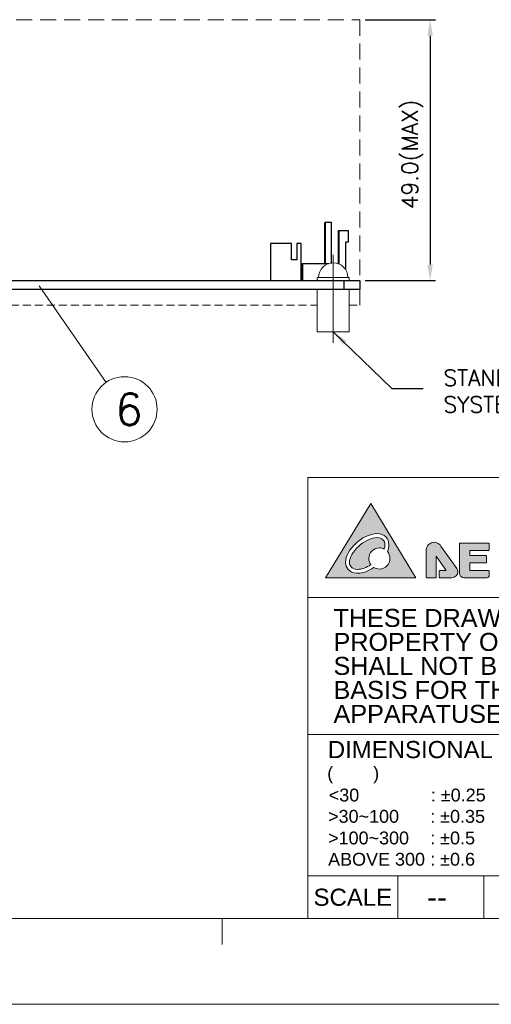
# Model space of a CAD drawing. Header units: millimetres. Extents: x 0 to 2584, y 0 to 2729.
# Tile 4 of 33: x 529 to 618, y 0 to 185. Entities that reach past the tile are written whole.
import ezdxf
from ezdxf.enums import TextEntityAlignment as Align

# ---------------------------------------------------------------- set-up
doc = ezdxf.new("R2010")
doc.units = ezdxf.units.MM
doc.header["$LTSCALE"] = 6
doc.linetypes.add('CENTER', pattern=[0.6, 0.375, -0.075, 0.075, -0.075])
doc.linetypes.add('HIDDEN', pattern=[0.375, 0.25, -0.125])
doc.layers.get('0').update_dxf_attribs({"linetype": 'CONTINUOUS'})
doc.layers.get('Defpoints').update_dxf_attribs({"linetype": 'CONTINUOUS'})
for name, color, linetype in [('02___PRT_ALL_AXES', 7, 'CONTINUOUS'), ('3', 3, 'CONTINUOUS'), ('C', 4, 'CENTER'), ('DIM', 2, 'CONTINUOUS'), ('H', 6, 'HIDDEN'), ('PAPER', 7, 'CONTINUOUS')]:
    doc.layers.add(name, color=color, linetype=linetype)
doc.styles.add('ARIAL', font='arial.ttf')
doc.styles.add('SIMPLEX', font='SIMPLEX.shx')
doc.styles.get("Standard").update_dxf_attribs({"font": 'ROMANS.SHX'})
doc.dimstyles.new('STANDARD$0', dxfattribs={"dimtxt": 3, "dimasz": 3, "dimexe": 1, "dimexo": 1, "dimgap": 1, "dimtad": 1, "dimdec": 1, "dimzin": 0, "dimdsep": 46, "dimtxsty": 'STANDARD', "dimcen": -0.5, "dimclrd": 2, "dimclre": 2, "dimclrt": 2, "dimadec": 0, "dimazin": 0, "dimtfac": 1, "dimtdec": 1, "dimtmove": 0, "dimatfit": 3, "dimfxl": 1, "dimtolj": 1, "dimtzin": 0, "dimarcsym": 0})
doc.dimstyles.new('STANDARD$7', dxfattribs={"dimtxt": 3, "dimasz": 3, "dimexe": 1, "dimexo": 1, "dimgap": 1, "dimtad": 1, "dimdec": 1, "dimzin": 0, "dimdsep": 46, "dimtxsty": 'STANDARD', "dimcen": -0.5, "dimclrd": 2, "dimclre": 2, "dimclrt": 2, "dimadec": 0, "dimazin": 0, "dimtfac": 1, "dimtdec": 1, "dimtmove": 0, "dimatfit": 3, "dimfxl": 1, "dimtolj": 1, "dimtzin": 0, "dimarcsym": 0})

# ---------------------------------------------------------------- blocks, each defined once
blk = doc.blocks.new('f')
at = {"lineweight": 0}
h = blk.add_hatch(color=256, dxfattribs=at)
h.paths.add_polyline_path([(575.76, -505.94), (567.27, -519.89), (584.2, -519.89)])
edge = h.paths.add_edge_path(flags=16)
edge.add_spline(control_points=[(577.38, -518.27), (576.98, -518.27), (576.62, -518.15), (576.31, -517.95), (576.3, -517.96), (576.29, -517.97), (576.29, -517.97), (575.33, -518.64), (574.28, -519.06), (573.31, -519.07), (573.26, -519.07), (573.21, -519.07), (573.16, -519.06), (572.44, -519.03), (571.89, -518.74), (571.54, -518.35), (571.19, -517.96), (571.03, -517.5), (571.02, -517.1), (571.02, -517.07), (571.01, -517.03), (571.01, -517), (571.03, -515.81), (571.84, -514.52), (572.96, -513.47), (574.08, -512.43), (575.52, -511.64), (576.93, -511.62), (576.94, -511.62), (576.95, -511.62), (576.96, -511.62), (577.61, -511.62), (578.17, -511.84), (578.56, -512.23), (578.94, -512.61), (579.14, -513.15), (579.14, -513.73), (579.14, -514.13), (579.05, -514.55), (578.87, -514.97), (579.17, -515.32), (579.36, -515.78), (579.36, -516.28), (579.36, -517.38), (578.47, -518.27), (577.38, -518.27)], knot_values=[0, 0, 0, 0, 1, 1, 1, 2, 2, 2, 3, 3, 3, 4, 4, 4, 5, 5, 5, 6, 6, 6, 7, 7, 7, 8, 8, 8, 9, 9, 9, 10, 10, 10, 11, 11, 11, 12, 12, 12, 13, 13, 13, 14, 14, 14, 15, 15, 15, 15], degree=3, periodic=0)
h = blk.add_hatch(color=256, dxfattribs=at)
h.dxf.hatch_style = 1
edge = h.paths.add_edge_path()
edge.add_spline(control_points=[(578.04, -512.75), (577.8, -512.52), (577.46, -512.36), (576.96, -512.36), (576.96, -512.36), (576.94, -512.36), (576.94, -512.36), (575.81, -512.36), (574.48, -513.05), (573.46, -514.01), (572.43, -514.96), (571.74, -516.17), (571.75, -517), (571.75, -517.02), (571.75, -517.04), (571.75, -517.07), (571.76, -517.3), (571.87, -517.61), (572.09, -517.86), (572.31, -518.1), (572.65, -518.3), (573.19, -518.33), (573.23, -518.33), (573.27, -518.33), (573.31, -518.33), (574.03, -518.33), (574.92, -518), (575.76, -517.43), (575.53, -517.11), (575.39, -516.71), (575.39, -516.28), (575.39, -515.19), (576.28, -514.3), (577.38, -514.3), (577.69, -514.3), (577.99, -514.37), (578.26, -514.51), (578.36, -514.23), (578.4, -513.97), (578.4, -513.73), (578.4, -513.31), (578.27, -512.98), (578.04, -512.75)], knot_values=[0, 0, 0, 0, 1, 1, 1, 2, 2, 2, 3, 3, 3, 4, 4, 4, 5, 5, 5, 6, 6, 6, 7, 7, 7, 8, 8, 8, 9, 9, 9, 10, 10, 10, 11, 11, 11, 12, 12, 12, 13, 13, 13, 14, 14, 14, 14], degree=3, periodic=0)
h = blk.add_hatch(color=256, dxfattribs=at)
h.dxf.hatch_style = 1
edge = h.paths.add_edge_path()
edge.add_spline(control_points=[(588.04, -519.81), (588.04, -519.81), (588.04, -515.87), (588.04, -515.87)], knot_values=[14, 14, 14, 14, 15, 15, 15, 15], degree=3, periodic=0)
edge.add_spline(control_points=[(588.04, -515.87), (588.04, -515.87), (589.89, -518.54), (589.89, -518.54)], knot_values=[15, 15, 15, 15, 16, 16, 16, 16], degree=3, periodic=0)
edge.add_spline(control_points=[(589.89, -518.54), (589.89, -518.54), (588.69, -518.54), (588.69, -518.54)], knot_values=[16, 16, 16, 16, 17, 17, 17, 17], degree=3, periodic=0)
edge.add_spline(control_points=[(588.69, -518.54), (588.67, -518.54), (588.65, -518.55), (588.63, -518.56)], knot_values=[17, 17, 17, 17, 18, 18, 18, 18], degree=3, periodic=0)
edge.add_spline(control_points=[(588.63, -518.56), (588.62, -518.57), (588.61, -518.59), (588.61, -518.62)], knot_values=[18, 18, 18, 18, 19, 19, 19, 19], degree=3, periodic=0)
edge.add_spline(control_points=[(588.61, -518.62), (588.61, -518.62), (588.61, -519.81), (588.61, -519.81)], knot_values=[19, 19, 19, 19, 20, 20, 20, 20], degree=3, periodic=0)
edge.add_spline(control_points=[(588.61, -519.81), (588.61, -519.83), (588.62, -519.85), (588.63, -519.86)], knot_values=[20, 20, 20, 20, 21, 21, 21, 21], degree=3, periodic=0)
edge.add_spline(control_points=[(588.63, -519.86), (588.65, -519.88), (588.67, -519.89), (588.69, -519.89)], knot_values=[21, 21, 21, 21, 22, 22, 22, 22], degree=3, periodic=0)
edge.add_spline(control_points=[(588.69, -519.89), (588.69, -519.89), (590.98, -519.89), (590.98, -519.89)], knot_values=[22, 22, 22, 22, 23, 23, 23, 23], degree=3, periodic=0)
edge.add_spline(control_points=[(590.98, -519.89), (590.99, -519.89), (591.01, -519.89), (591.03, -519.89)], knot_values=[23, 23, 23, 23, 23.03125, 23.03125, 23.03125, 23.03125], degree=3, periodic=0)
edge.add_spline(control_points=[(591.03, -519.89), (591.07, -519.88), (591.11, -519.88), (591.14, -519.88)], knot_values=[23.03125, 23.03125, 23.03125, 23.03125, 23.09375, 23.09375, 23.09375, 23.09375], degree=3, periodic=0)
edge.add_spline(control_points=[(591.14, -519.88), (591.2, -519.87), (591.25, -519.85), (591.3, -519.84)], knot_values=[23.09375, 23.09375, 23.09375, 23.09375, 23.1875, 23.1875, 23.1875, 23.1875], degree=3, periodic=0)
edge.add_spline(control_points=[(591.3, -519.84), (591.37, -519.82), (591.44, -519.79), (591.5, -519.75)], knot_values=[23.1875, 23.1875, 23.1875, 23.1875, 23.3125, 23.3125, 23.3125, 23.3125], degree=3, periodic=0)
edge.add_spline(control_points=[(591.5, -519.75), (591.56, -519.72), (591.62, -519.68), (591.68, -519.64)], knot_values=[23.3125, 23.3125, 23.3125, 23.3125, 23.4375, 23.4375, 23.4375, 23.4375], degree=3, periodic=0)
edge.add_spline(control_points=[(591.68, -519.64), (591.7, -519.61), (591.73, -519.59), (591.75, -519.56)], knot_values=[23.4375, 23.4375, 23.4375, 23.4375, 23.5, 23.5, 23.5, 23.5], degree=3, periodic=0)
edge.add_spline(control_points=[(591.75, -519.56), (591.78, -519.54), (591.8, -519.51), (591.83, -519.49)], knot_values=[23.5, 23.5, 23.5, 23.5, 23.5625, 23.5625, 23.5625, 23.5625], degree=3, periodic=0)
edge.add_spline(control_points=[(591.83, -519.49), (591.87, -519.43), (591.91, -519.37), (591.94, -519.31)], knot_values=[23.5625, 23.5625, 23.5625, 23.5625, 23.6875, 23.6875, 23.6875, 23.6875], degree=3, periodic=0)
edge.add_spline(control_points=[(591.94, -519.31), (591.98, -519.25), (592.01, -519.18), (592.03, -519.11)], knot_values=[23.6875, 23.6875, 23.6875, 23.6875, 23.8125, 23.8125, 23.8125, 23.8125], degree=3, periodic=0)
edge.add_spline(control_points=[(592.03, -519.11), (592.04, -519.06), (592.06, -519.01), (592.06, -518.95)], knot_values=[23.8125, 23.8125, 23.8125, 23.8125, 23.90625, 23.90625, 23.90625, 23.90625], degree=3, periodic=0)
edge.add_spline(control_points=[(592.06, -518.95), (592.07, -518.92), (592.07, -518.88), (592.08, -518.84)], knot_values=[23.90625, 23.90625, 23.90625, 23.90625, 23.96875, 23.96875, 23.96875, 23.96875], degree=3, periodic=0)
edge.add_spline(control_points=[(592.08, -518.84), (592.08, -518.82), (592.08, -518.8), (592.08, -518.79)], knot_values=[23.96875, 23.96875, 23.96875, 23.96875, 24, 24, 24, 24], degree=3, periodic=0)
edge.add_spline(control_points=[(592.08, -518.79), (592.08, -518.76), (592.08, -518.73), (592.07, -518.7)], knot_values=[24, 24, 24, 24, 24.125, 24.125, 24.125, 24.125], degree=3, periodic=0)
edge.add_spline(control_points=[(592.07, -518.7), (592.07, -518.64), (592.06, -518.58), (592.05, -518.53)], knot_values=[24.125, 24.125, 24.125, 24.125, 24.375, 24.375, 24.375, 24.375], degree=3, periodic=0)
edge.add_spline(control_points=[(592.05, -518.53), (592.03, -518.47), (592.02, -518.42), (592, -518.37)], knot_values=[24.375, 24.375, 24.375, 24.375, 24.625, 24.625, 24.625, 24.625], degree=3, periodic=0)
edge.add_spline(control_points=[(592, -518.37), (591.97, -518.32), (591.95, -518.27), (591.92, -518.22)], knot_values=[24.625, 24.625, 24.625, 24.625, 24.875, 24.875, 24.875, 24.875], degree=3, periodic=0)
edge.add_spline(control_points=[(591.92, -518.22), (591.91, -518.2), (591.89, -518.18), (591.88, -518.15)], knot_values=[24.875, 24.875, 24.875, 24.875, 25, 25, 25, 25], degree=3, periodic=0)
edge.add_line((591.88, -518.15), (588.9, -513.94))
edge.add_spline(control_points=[(588.9, -513.94), (588.9, -513.94), (588.9, -513.94), (588.9, -513.94)], knot_values=[1, 1, 1, 1, 2, 2, 2, 2], degree=3, periodic=0)
edge.add_spline(control_points=[(588.9, -513.94), (588.81, -513.81), (588.69, -513.68), (588.59, -513.6)], knot_values=[2, 2, 2, 2, 3, 3, 3, 3], degree=3, periodic=0)
edge.add_spline(control_points=[(588.59, -513.6), (588.56, -513.57), (588.52, -513.55), (588.49, -513.52)], knot_values=[3, 3, 3, 3, 3.125, 3.125, 3.125, 3.125], degree=3, periodic=0)
edge.add_spline(control_points=[(588.49, -513.52), (588.42, -513.47), (588.35, -513.43), (588.27, -513.39)], knot_values=[3.125, 3.125, 3.125, 3.125, 3.375, 3.375, 3.375, 3.375], degree=3, periodic=0)
edge.add_spline(control_points=[(588.27, -513.39), (588.19, -513.36), (588.11, -513.33), (588.03, -513.3)], knot_values=[3.375, 3.375, 3.375, 3.375, 3.625, 3.625, 3.625, 3.625], degree=3, periodic=0)
edge.add_spline(control_points=[(588.03, -513.3), (587.95, -513.28), (587.86, -513.27), (587.77, -513.26)], knot_values=[3.625, 3.625, 3.625, 3.625, 3.875, 3.875, 3.875, 3.875], degree=3, periodic=0)
edge.add_spline(control_points=[(587.77, -513.26), (587.73, -513.25), (587.68, -513.25), (587.64, -513.25)], knot_values=[3.875, 3.875, 3.875, 3.875, 4, 4, 4, 4], degree=3, periodic=0)
edge.add_spline(control_points=[(587.64, -513.25), (587.61, -513.25), (587.59, -513.25), (587.56, -513.25)], knot_values=[4, 4, 4, 4, 4.03125, 4.03125, 4.03125, 4.03125], degree=3, periodic=0)
edge.add_spline(control_points=[(587.56, -513.25), (587.51, -513.26), (587.46, -513.26), (587.41, -513.27)], knot_values=[4.03125, 4.03125, 4.03125, 4.03125, 4.09375, 4.09375, 4.09375, 4.09375], degree=3, periodic=0)
edge.add_spline(control_points=[(587.41, -513.27), (587.34, -513.28), (587.27, -513.3), (587.2, -513.32)], knot_values=[4.09375, 4.09375, 4.09375, 4.09375, 4.1875, 4.1875, 4.1875, 4.1875], degree=3, periodic=0)
edge.add_spline(control_points=[(587.2, -513.32), (587.1, -513.35), (587.01, -513.38), (586.93, -513.43)], knot_values=[4.1875, 4.1875, 4.1875, 4.1875, 4.3125, 4.3125, 4.3125, 4.3125], degree=3, periodic=0)
edge.add_spline(control_points=[(586.93, -513.43), (586.85, -513.48), (586.77, -513.53), (586.69, -513.59)], knot_values=[4.3125, 4.3125, 4.3125, 4.3125, 4.4375, 4.4375, 4.4375, 4.4375], degree=3, periodic=0)
edge.add_spline(control_points=[(586.69, -513.59), (586.66, -513.62), (586.62, -513.65), (586.59, -513.69)], knot_values=[4.4375, 4.4375, 4.4375, 4.4375, 4.5, 4.5, 4.5, 4.5], degree=3, periodic=0)
edge.add_spline(control_points=[(586.59, -513.69), (586.56, -513.72), (586.52, -513.75), (586.49, -513.79)], knot_values=[4.5, 4.5, 4.5, 4.5, 4.5625, 4.5625, 4.5625, 4.5625], degree=3, periodic=0)
edge.add_spline(control_points=[(586.49, -513.79), (586.43, -513.86), (586.38, -513.94), (586.33, -514.03)], knot_values=[4.5625, 4.5625, 4.5625, 4.5625, 4.6875, 4.6875, 4.6875, 4.6875], degree=3, periodic=0)
edge.add_spline(control_points=[(586.33, -514.03), (586.29, -514.11), (586.25, -514.2), (586.22, -514.29)], knot_values=[4.6875, 4.6875, 4.6875, 4.6875, 4.8125, 4.8125, 4.8125, 4.8125], degree=3, periodic=0)
edge.add_spline(control_points=[(586.22, -514.29), (586.2, -514.36), (586.18, -514.43), (586.17, -514.51)], knot_values=[4.8125, 4.8125, 4.8125, 4.8125, 4.90625, 4.90625, 4.90625, 4.90625], degree=3, periodic=0)
edge.add_spline(control_points=[(586.17, -514.51), (586.16, -514.56), (586.16, -514.61), (586.16, -514.66)], knot_values=[4.90625, 4.90625, 4.90625, 4.90625, 4.96875, 4.96875, 4.96875, 4.96875], degree=3, periodic=0)
edge.add_spline(control_points=[(586.16, -514.66), (586.16, -514.68), (586.15, -514.71), (586.15, -514.73)], knot_values=[4.96875, 4.96875, 4.96875, 4.96875, 5, 5, 5, 5], degree=3, periodic=0)
edge.add_spline(control_points=[(586.15, -514.73), (586.15, -514.73), (586.15, -514.73), (586.15, -514.73)], knot_values=[5, 5, 5, 5, 5.499931, 5.499931, 5.499931, 5.499931], degree=3, periodic=0)
edge.add_spline(control_points=[(586.15, -514.73), (586.15, -514.73), (586.15, -514.73), (586.15, -514.73)], knot_values=[5.499931, 5.499931, 5.499931, 5.499931, 5.999712, 5.999712, 5.999712, 5.999712], degree=3, periodic=0)
edge.add_line((586.15, -514.73), (586.15, -514.73))
edge.add_line((586.15, -514.73), (586.15, -519.81))
edge.add_spline(control_points=[(586.15, -519.81), (586.15, -519.83), (586.16, -519.85), (586.18, -519.86)], knot_values=[9, 9, 9, 9, 10, 10, 10, 10], degree=3, periodic=0)
edge.add_spline(control_points=[(586.18, -519.86), (586.19, -519.88), (586.21, -519.89), (586.23, -519.89)], knot_values=[10, 10, 10, 10, 11, 11, 11, 11], degree=3, periodic=0)
edge.add_spline(control_points=[(586.23, -519.89), (586.23, -519.89), (587.96, -519.89), (587.96, -519.89)], knot_values=[11, 11, 11, 11, 12, 12, 12, 12], degree=3, periodic=0)
edge.add_spline(control_points=[(587.96, -519.89), (587.98, -519.89), (588, -519.88), (588.02, -519.86)], knot_values=[12, 12, 12, 12, 13, 13, 13, 13], degree=3, periodic=0)
edge.add_spline(control_points=[(588.02, -519.86), (588.03, -519.85), (588.04, -519.83), (588.04, -519.81)], knot_values=[13, 13, 13, 13, 14, 14, 14, 14], degree=3, periodic=0)
h = blk.add_hatch(color=256, dxfattribs=at)
h.dxf.hatch_style = 1
edge = h.paths.add_edge_path()
edge.add_spline(control_points=[(594.34, -514.76), (594.34, -514.76), (597.85, -514.76), (597.85, -514.76)], knot_values=[12, 12, 12, 12, 13, 13, 13, 13], degree=3, periodic=0)
edge.add_spline(control_points=[(597.85, -514.76), (597.87, -514.76), (597.89, -514.75), (597.91, -514.73)], knot_values=[13, 13, 13, 13, 14, 14, 14, 14], degree=3, periodic=0)
edge.add_spline(control_points=[(597.91, -514.73), (597.92, -514.72), (597.93, -514.7), (597.93, -514.68)], knot_values=[14, 14, 14, 14, 15, 15, 15, 15], degree=3, periodic=0)
edge.add_spline(control_points=[(597.93, -514.68), (597.93, -514.68), (597.93, -513.46), (597.93, -513.46)], knot_values=[15, 15, 15, 15, 16, 16, 16, 16], degree=3, periodic=0)
edge.add_spline(control_points=[(597.93, -513.46), (597.93, -513.44), (597.92, -513.42), (597.91, -513.4)], knot_values=[16, 16, 16, 16, 17, 17, 17, 17], degree=3, periodic=0)
edge.add_spline(control_points=[(597.91, -513.4), (597.89, -513.39), (597.87, -513.38), (597.85, -513.38)], knot_values=[17, 17, 17, 17, 18, 18, 18, 18], degree=3, periodic=0)
edge.add_spline(control_points=[(597.85, -513.38), (597.85, -513.38), (592.5, -513.38), (592.5, -513.38)], knot_values=[18, 18, 18, 18, 19, 19, 19, 19], degree=3, periodic=0)
edge.add_spline(control_points=[(592.5, -513.38), (592.48, -513.38), (592.46, -513.39), (592.45, -513.4)], knot_values=[19, 19, 19, 19, 20, 20, 20, 20], degree=3, periodic=0)
edge.add_spline(control_points=[(592.45, -513.4), (592.43, -513.42), (592.42, -513.44), (592.42, -513.46)], knot_values=[20, 20, 20, 20, 21, 21, 21, 21], degree=3, periodic=0)
edge.add_spline(control_points=[(592.42, -513.46), (592.42, -513.46), (592.42, -519.13), (592.42, -519.13)], knot_values=[21, 21, 21, 21, 22, 22, 22, 22], degree=3, periodic=0)
edge.add_spline(control_points=[(592.42, -519.13), (592.42, -519.37), (592.54, -519.56), (592.7, -519.69)], knot_values=[22, 22, 22, 22, 23, 23, 23, 23], degree=3, periodic=0)
edge.add_spline(control_points=[(592.7, -519.69), (592.87, -519.82), (593.07, -519.89), (593.24, -519.89)], knot_values=[23, 23, 23, 23, 24, 24, 24, 24], degree=3, periodic=0)
edge.add_spline(control_points=[(593.24, -519.89), (593.24, -519.89), (597.58, -519.89), (597.58, -519.89)], knot_values=[24, 24, 24, 24, 25, 25, 25, 25], degree=3, periodic=0)
edge.add_spline(control_points=[(597.58, -519.89), (597.67, -519.89), (597.75, -519.84), (597.82, -519.78)], knot_values=[25, 25, 25, 25, 26, 26, 26, 26], degree=3, periodic=0)
edge.add_spline(control_points=[(597.82, -519.78), (597.86, -519.75), (597.88, -519.71), (597.9, -519.68)], knot_values=[26, 26, 26, 26, 27, 27, 27, 27], degree=3, periodic=0)
edge.add_spline(control_points=[(597.9, -519.68), (597.91, -519.67), (597.92, -519.65), (597.92, -519.64)], knot_values=[27, 27, 27, 27, 28, 28, 28, 28], degree=3, periodic=0)
edge.add_spline(control_points=[(597.92, -519.64), (597.93, -519.63), (597.93, -519.62), (597.93, -519.59)], knot_values=[28, 28, 28, 28, 29, 29, 29, 29], degree=3, periodic=0)
edge.add_spline(control_points=[(597.93, -519.59), (597.93, -519.59), (597.93, -518.6), (597.93, -518.6)], knot_values=[30, 30, 30, 30, 31, 31, 31, 31], degree=3, periodic=0)
edge.add_spline(control_points=[(597.93, -518.6), (597.93, -518.58), (597.92, -518.56), (597.91, -518.55)], knot_values=[0, 0, 0, 0, 1, 1, 1, 1], degree=3, periodic=0)
edge.add_spline(control_points=[(597.91, -518.55), (597.89, -518.53), (597.87, -518.53), (597.85, -518.53)], knot_values=[1, 1, 1, 1, 2, 2, 2, 2], degree=3, periodic=0)
edge.add_spline(control_points=[(597.85, -518.53), (597.85, -518.53), (594.33, -518.53), (594.33, -518.53)], knot_values=[2, 2, 2, 2, 3, 3, 3, 3], degree=3, periodic=0)
edge.add_spline(control_points=[(594.33, -518.53), (594.33, -518.53), (594.33, -517.1), (594.33, -517.1)], knot_values=[3, 3, 3, 3, 4, 4, 4, 4], degree=3, periodic=0)
edge.add_spline(control_points=[(594.33, -517.1), (594.33, -517.1), (597.37, -517.1), (597.37, -517.1)], knot_values=[4, 4, 4, 4, 5, 5, 5, 5], degree=3, periodic=0)
edge.add_spline(control_points=[(597.37, -517.1), (597.39, -517.1), (597.41, -517.1), (597.42, -517.08)], knot_values=[5, 5, 5, 5, 6, 6, 6, 6], degree=3, periodic=0)
edge.add_spline(control_points=[(597.42, -517.08), (597.44, -517.07), (597.45, -517.05), (597.45, -517.03)], knot_values=[6, 6, 6, 6, 7, 7, 7, 7], degree=3, periodic=0)
edge.add_spline(control_points=[(597.45, -517.03), (597.45, -517.03), (597.45, -515.83), (597.45, -515.83)], knot_values=[7, 7, 7, 7, 8, 8, 8, 8], degree=3, periodic=0)
edge.add_spline(control_points=[(597.45, -515.83), (597.45, -515.81), (597.44, -515.79), (597.42, -515.77)], knot_values=[8, 8, 8, 8, 9, 9, 9, 9], degree=3, periodic=0)
edge.add_spline(control_points=[(597.42, -515.77), (597.41, -515.76), (597.39, -515.75), (597.37, -515.75)], knot_values=[9, 9, 9, 9, 10, 10, 10, 10], degree=3, periodic=0)
edge.add_spline(control_points=[(597.37, -515.75), (597.37, -515.75), (594.34, -515.75), (594.34, -515.75)], knot_values=[10, 10, 10, 10, 11, 11, 11, 11], degree=3, periodic=0)
edge.add_spline(control_points=[(594.34, -515.75), (594.34, -515.75), (594.34, -514.76), (594.34, -514.76)], knot_values=[11, 11, 11, 11, 12, 12, 12, 12], degree=3, periodic=0)
blk.add_line((588.9, -513.94), (591.88, -518.15), dxfattribs=at)
blk.add_lwpolyline([(575.76, -505.94), (567.27, -519.89), (584.2, -519.89)], close=True, dxfattribs=at)
at = {"lineweight": 0, "flags": 128}
blk.add_lwpolyline([(586.15, -514.73), (586.15, -519.81)], dxfattribs=at)
at = {"lineweight": 0}
for points, knots in [([(577.38, -518.27), (576.98, -518.27), (576.62, -518.15), (576.31, -517.95), (576.3, -517.96), (576.29, -517.97), (576.29, -517.97), (575.33, -518.64), (574.28, -519.06), (573.31, -519.07), (573.26, -519.07), (573.21, -519.07), (573.16, -519.06), (572.44, -519.03), (571.89, -518.74), (571.54, -518.35), (571.19, -517.96), (571.03, -517.5), (571.02, -517.1), (571.02, -517.07), (571.01, -517.03), (571.01, -517), (571.03, -515.81), (571.84, -514.52), (572.96, -513.47), (574.08, -512.43), (575.52, -511.64), (576.93, -511.62), (576.94, -511.62), (576.95, -511.62), (576.96, -511.62), (577.61, -511.62), (578.17, -511.84), (578.56, -512.23), (578.94, -512.61), (579.14, -513.15), (579.14, -513.73), (579.14, -514.13), (579.05, -514.55), (578.87, -514.97), (579.17, -515.32), (579.36, -515.78), (579.36, -516.28), (579.36, -517.38), (578.47, -518.27), (577.38, -518.27)], [0, 0, 0, 0, 1, 1, 1, 2, 2, 2, 3, 3, 3, 4, 4, 4, 5, 5, 5, 6, 6, 6, 7, 7, 7, 8, 8, 8, 9, 9, 9, 10, 10, 10, 11, 11, 11, 12, 12, 12, 13, 13, 13, 14, 14, 14, 15, 15, 15, 15]), ([(578.04, -512.75), (577.8, -512.52), (577.46, -512.36), (576.96, -512.36), (576.96, -512.36), (576.94, -512.36), (576.94, -512.36), (575.81, -512.36), (574.48, -513.05), (573.46, -514.01), (572.43, -514.96), (571.74, -516.17), (571.75, -517), (571.75, -517.02), (571.75, -517.04), (571.75, -517.07), (571.76, -517.3), (571.87, -517.61), (572.09, -517.86), (572.31, -518.1), (572.65, -518.3), (573.19, -518.33), (573.23, -518.33), (573.27, -518.33), (573.31, -518.33), (574.03, -518.33), (574.92, -518), (575.76, -517.43), (575.53, -517.11), (575.39, -516.71), (575.39, -516.28), (575.39, -515.19), (576.28, -514.3), (577.38, -514.3), (577.69, -514.3), (577.99, -514.37), (578.26, -514.51), (578.36, -514.23), (578.4, -513.97), (578.4, -513.73), (578.4, -513.31), (578.27, -512.98), (578.04, -512.75)], [0, 0, 0, 0, 1, 1, 1, 2, 2, 2, 3, 3, 3, 4, 4, 4, 5, 5, 5, 6, 6, 6, 7, 7, 7, 8, 8, 8, 9, 9, 9, 10, 10, 10, 11, 11, 11, 12, 12, 12, 13, 13, 13, 14, 14, 14, 14]), ([(588.59, -513.6), (588.33, -513.38), (588, -513.25), (587.64, -513.25), (586.82, -513.25), (586.15, -513.92), (586.15, -514.73)], [3, 3, 3, 3, 4, 4, 4, 5, 5, 5, 5]), ([(590.98, -519.89), (591.58, -519.89), (592.08, -519.39), (592.08, -518.79), (592.08, -518.55), (592, -518.33), (591.88, -518.15)], [23, 23, 23, 23, 24, 24, 24, 25, 25, 25, 25])]:
    blk.add_open_spline(points, degree=3, knots=knots, dxfattribs=at)
for points in [[(588.9, -513.94), (588.81, -513.81), (588.69, -513.68), (588.59, -513.6)], [(588.9, -513.94), (588.9, -513.94), (588.9, -513.94), (588.9, -513.94)], [(592.45, -513.4), (592.43, -513.42), (592.42, -513.44), (592.42, -513.46)], [(592.42, -513.46), (592.42, -513.46), (592.42, -519.13), (592.42, -519.13)], [(592.5, -513.38), (592.48, -513.38), (592.46, -513.39), (592.45, -513.4)], [(597.85, -513.38), (597.85, -513.38), (592.5, -513.38), (592.5, -513.38)], [(597.91, -513.4), (597.89, -513.39), (597.87, -513.38), (597.85, -513.38)], [(597.93, -513.46), (597.93, -513.44), (597.92, -513.42), (597.91, -513.4)], [(597.93, -514.68), (597.93, -514.68), (597.93, -513.46), (597.93, -513.46)], [(586.15, -514.73), (586.15, -514.73), (586.15, -514.73), (586.15, -514.73)], [(586.15, -514.73), (586.15, -514.73), (586.15, -514.73), (586.15, -514.73)], [(594.34, -515.75), (594.34, -515.75), (594.34, -514.76), (594.34, -514.76)], [(594.34, -514.76), (594.34, -514.76), (597.85, -514.76), (597.85, -514.76)], [(597.37, -515.75), (597.37, -515.75), (594.34, -515.75), (594.34, -515.75)], [(597.42, -515.77), (597.41, -515.76), (597.39, -515.75), (597.37, -515.75)], [(597.45, -515.83), (597.45, -515.81), (597.44, -515.79), (597.42, -515.77)], [(597.45, -517.03), (597.45, -517.03), (597.45, -515.83), (597.45, -515.83)], [(597.85, -514.76), (597.87, -514.76), (597.89, -514.75), (597.91, -514.73)], [(597.91, -514.73), (597.92, -514.72), (597.93, -514.7), (597.93, -514.68)], [(588.04, -519.81), (588.04, -519.81), (588.04, -515.87), (588.04, -515.87)], [(588.04, -515.87), (588.04, -515.87), (589.89, -518.54), (589.89, -518.54)], [(594.33, -518.53), (594.33, -518.53), (594.33, -517.1), (594.33, -517.1)], [(594.33, -517.1), (594.33, -517.1), (597.37, -517.1), (597.37, -517.1)], [(597.37, -517.1), (597.39, -517.1), (597.41, -517.1), (597.42, -517.08)], [(597.42, -517.08), (597.44, -517.07), (597.45, -517.05), (597.45, -517.03)], [(588.63, -518.56), (588.62, -518.57), (588.61, -518.59), (588.61, -518.62)], [(588.61, -518.62), (588.61, -518.62), (588.61, -519.81), (588.61, -519.81)], [(588.69, -518.54), (588.67, -518.54), (588.65, -518.55), (588.63, -518.56)], [(589.89, -518.54), (589.89, -518.54), (588.69, -518.54), (588.69, -518.54)], [(592.42, -519.13), (592.42, -519.37), (592.54, -519.56), (592.7, -519.69)], [(597.85, -518.53), (597.85, -518.53), (594.33, -518.53), (594.33, -518.53)], [(597.91, -518.55), (597.89, -518.53), (597.87, -518.53), (597.85, -518.53)], [(597.93, -518.6), (597.93, -518.58), (597.92, -518.56), (597.91, -518.55)], [(597.93, -519.59), (597.93, -519.59), (597.93, -518.6), (597.93, -518.6)], [(586.15, -519.81), (586.15, -519.83), (586.16, -519.85), (586.18, -519.86)], [(586.18, -519.86), (586.19, -519.88), (586.21, -519.89), (586.23, -519.89)], [(586.23, -519.89), (586.23, -519.89), (587.96, -519.89), (587.96, -519.89)], [(587.96, -519.89), (587.98, -519.89), (588, -519.88), (588.02, -519.86)], [(588.02, -519.86), (588.03, -519.85), (588.04, -519.83), (588.04, -519.81)], [(588.61, -519.81), (588.61, -519.83), (588.62, -519.85), (588.63, -519.86)], [(588.63, -519.86), (588.65, -519.88), (588.67, -519.89), (588.69, -519.89)], [(588.69, -519.89), (588.69, -519.89), (590.98, -519.89), (590.98, -519.89)], [(592.7, -519.69), (592.87, -519.82), (593.07, -519.89), (593.24, -519.89)], [(593.24, -519.89), (593.24, -519.89), (597.58, -519.89), (597.58, -519.89)], [(597.58, -519.89), (597.67, -519.89), (597.75, -519.84), (597.82, -519.78)], [(597.82, -519.78), (597.86, -519.75), (597.88, -519.71), (597.9, -519.68)], [(597.9, -519.68), (597.91, -519.67), (597.92, -519.65), (597.92, -519.64)], [(597.92, -519.64), (597.93, -519.63), (597.93, -519.62), (597.93, -519.59)], [(597.93, -519.59), (597.93, -519.59), (597.93, -519.59), (597.93, -519.59)]]:
    blk.add_open_spline(points, degree=3, dxfattribs=at)
at = {"layer": '3', "lineweight": 0}
for p, q in [((563.95, -501.06), (563.95, -583.91)), ((563.95, -575.87), (716.79, -575.87))]:
    blk.add_line(p, q, dxfattribs=at)
at = {"layer": 'PAPER', "color": 3, "lineweight": 0}
for p, q in [((563.95, -501.06), (716.79, -501.06)), ((563.95, -523.58), (716.79, -523.58)), ((716.79, -549.32), (563.95, -549.32)), ((580.84, -575.87), (580.84, -583.91)), ((596.93, -575.87), (596.93, -583.91)), ((869.63, -583.91), (226.09, -583.91))]:
    blk.add_line(p, q, dxfattribs=at)
at = {"layer": 'PAPER', "color": 2, "lineweight": 0}
blk.add_line((547.86, -583.91), (547.86, -588.74), dxfattribs=at)
at = {"layer": 'PAPER', "color": 4, "lineweight": 0}
blk.add_line((210, -600), (885.71, -600), dxfattribs=at)
at = {"lineweight": 0, "style": 'ARIAL'}
for tag, height, p in [('TITLE', 7.24, (806.62, -542.27)), ('PJZ-34V150WBHG', 6.44, (806.62, -568.7))]:
    blk.add_attdef(tag, text='', height=height, dxfattribs=at).set_placement(p, align=Align.CENTER)
for tag, p, height in [('V', (606.84, -558.4), 3.22), ('00', (854.87, -575.42), 6.44), ('mm', (616.84, -581.57), 4.02), ('ADP-XX', (656.71, -582.06), 4.02), ('2_____2', (765.47, -581.24), 4.02), ("XX/XX'XX", (823.18, -582.08), 4.02), ('--', (586.28, -581.88), 4.02)]:
    blk.add_attdef(tag, p, '', height=height, dxfattribs=at)
at = {"layer": 'PAPER', "color": 2, "lineweight": 0, "style": 'ARIAL'}
for s, p in [('THESE DRAWINGS AND SPECIFICATIONS ARE THE', (568.77, -527.44)), ('PROPERTY OF DELTA ELECTRONICS, INC. AND', (568.77, -531.95)), ('SHALL NOT BE REPRODUCED OR USED AS THE', (568.77, -536.45)), ('BASIS FOR THE MANUFACTURE OR SELL OF', (568.77, -540.96)), ('APPARATUSES OR DEVICES WITHOUT PERMISSION.', (568.77, -545.46))]:
    blk.add_text(s, height=3.3786, dxfattribs=at).set_placement(p, align=Align.MIDDLE_LEFT)
for s, height, p in [('DIMENSIONAL TOLERANCES', 3.2177, (567.7, -553.77)), ('(        )', 2.413, (567.59, -557.8)), ('<30', 2.413, (567.87, -561.91)), (': %%P0.25', 2.413, (587.02, -561.91)), ('>30~100', 2.413, (567.75, -565.91)), (': %%P0.35', 2.413, (586.9, -565.91)), ('>100~300', 2.413, (567.75, -569.97)), (': %%P0.5', 2.413, (586.9, -569.97)), ('ABOVE 300', 2.413, (567.75, -573.97)), (': %%P0.6', 2.413, (586.9, -573.97))]:
    blk.add_text(s, height=height, dxfattribs=at).set_placement(p)
blk.add_text('SCALE', height=3.218, dxfattribs=at).set_placement((572.39, -579.89), align=Align.MIDDLE_CENTER)
blk = doc.blocks.new('*D22')
at = {"layer": 'Defpoints', "color": 0, "lineweight": 0}
for p in [(592.89, 184.89), (592.89, 135.89), (606.05, 135.89)]:
    blk.add_point(p, dxfattribs=at)
at = {"layer": 'DIM', "lineweight": -2}
for p, q in [((593.89, 184.89), (607.05, 184.89)), ((606.05, 181.89), (606.05, 138.89)), ((593.89, 135.89), (607.05, 135.89))]:
    blk.add_line(p, q, dxfattribs=at)
at = {"layer": 'DIM', "lineweight": 0}
for points in [[(605.55, 181.89), (606.55, 181.89), (606.05, 184.89)], [(605.55, 138.89), (606.55, 138.89), (606.05, 135.89)]]:
    blk.add_solid(points, dxfattribs=at)
at = {"layer": 'DIM', "lineweight": 0, "insert": (602.76, 159.59), "char_height": 3, "attachment_point": 5, "rotation": 90, "style": 'SIMPLEX'}
blk.add_mtext('\\A1;49.0(MAX)', dxfattribs=at)

msp = doc.modelspace()

# ---------------------------------------------------------------- linework, layer by layer
at = {"color": 7, "linetype": 'Continuous'}
for p, q in [((587.58, 146.79), (586.32, 146.79)), ((586.32, 139.09), (586.32, 146.79)), ((586.44, 139.09), (586.44, 146.79)), ((587.58, 139.09), (587.58, 146.79)), ((588.89, 145.29), (590.71, 145.29)), ((588.89, 139.09), (588.89, 145.29)), ((589.01, 139), (589.01, 145.29)), ((590.71, 145.29), (590.71, 143.09)), ((580.04, 142.89), (576.11, 142.89)), ((576.11, 142.89), (576.11, 135.89)), ((580.04, 139.79), (580.04, 142.89)), ((581.86, 142.89), (581.04, 142.89)), ((581.04, 142.89), (581.04, 139.79)), ((581.86, 135.89), (581.86, 142.89)), ((590.71, 143.09), (590.21, 143.09)), ((590.21, 143.09), (590.21, 137.96)), ((581.04, 139.79), (580.04, 139.79)), ((582.09, 139.09), (586.99, 139.09)), ((582.09, 135.89), (582.09, 139.09)), ((582.21, 135.89), (582.21, 139.09)), ((588.78, 139.09), (589.01, 139.09))]:
    msp.add_line(p, q, dxfattribs=at)
at = {"layer": '02___PRT_ALL_AXES', "color": 7, "linetype": 'Continuous'}
for p, q in [((370.89, 135.89), (592.89, 135.89)), ((589.89, 135.89), (589.89, 134.29)), ((592.89, 135.89), (592.89, 134.29)), ((370.89, 134.29), (592.89, 134.29))]:
    msp.add_line(p, q, dxfattribs=at)
at = {"layer": 'C', "lineweight": 0, "ltscale": 10}
msp.add_line((587.89, 124.19), (587.89, 140.71), dxfattribs=at)
at = {"layer": 'DIM', "lineweight": 0}
msp.add_line((532.74, 134.92), (545.27, 116.76), dxfattribs=at)
for points in [[(584.89, 135.89), (590.89, 135.89), (590.89, 136.49), (584.89, 136.49)], [(584.89, 126.29), (590.89, 126.29), (590.89, 134.29), (584.89, 134.29)]]:
    msp.add_lwpolyline(points, close=True, dxfattribs=at)
at = {"layer": 'DIM', "lineweight": 0, "ltscale": 2}
msp.add_circle((548.74, 111.73), 6.12, dxfattribs=at)
at = {"layer": 'DIM', "lineweight": 0}
msp.add_arc((587.89, 136.49), 2.75, 0, 180, dxfattribs=at)
at = {"layer": 'H', "lineweight": 0, "ltscale": 2}
for p, q in [((370.89, 184.89), (592.89, 184.89)), ((592.89, 184.89), (592.89, 135.89)), ((592.89, 134.29), (592.89, 131.29))]:
    msp.add_line(p, q, dxfattribs=at)
at = {"layer": 'H', "lineweight": 0}
for p, q in [((378.89, 131.29), (584.89, 131.29)), ((590.89, 131.29), (592.89, 131.29))]:
    msp.add_line(p, q, dxfattribs=at)

# ---------------------------------------------------------------- block references
at = {"layer": 'DIM', "lineweight": 0}
ref = msp.add_blockref('f', (19.17, 600), dxfattribs=at)
ref.add_attrib('--', '--', (605.45, 18.12), dxfattribs={"layer": '0', "lineweight": 0, "height": 4.022, "style": 'ARIAL'})

# ---------------------------------------------------------------- texts
at = {"layer": 'DIM', "lineweight": 0, "ltscale": 2, "style": 'SIMPLEX'}
msp.add_text('6', height=6, dxfattribs=at).set_placement((546.99, 108.72))
at = {"layer": 'DIM', "lineweight": 0, "insert": (608.55, 119.13), "char_height": 3, "attachment_point": 1, "style": 'SIMPLEX'}
msp.add_mtext('\\A1;STAND-OFF AT\\PSYSTEM SIDE', dxfattribs=at)

# ---------------------------------------------------------------- dimensions: what is measured, and where the dimension line sits
at = {"layer": 'DIM', "lineweight": 0}
dim = msp.add_linear_dim(base=(606.05, 135.89), p1=(592.89, 184.89), p2=(592.89, 135.89), angle=90, text='<>(MAX)', dimstyle='STANDARD$0', override={"dimtxsty": 'SIMPLEX', "dimcen": -2, "dimclrd": 256, "dimclre": 256, "dimclrt": 256}, dxfattribs=at)
dim.commit()
dim.dimension.update_dxf_attribs({"geometry": '*D22', "text_midpoint": (606.05, 159.59), "dimtype": 160})

# ---------------------------------------------------------------- leaders
msp.add_leader([(587.89, 126.29), (598.85, 115.61), (604.75, 115.61)], dimstyle='STANDARD$7', override={"dimgap": 1, "dimtad": 0, "dimtxsty": 'SIMPLEX', "dimcen": -2, "dimclrd": 256, "dimclre": 256, "dimclrt": 256, "dimtdec": 0}, dxfattribs=at)

doc.saveas('drawing.dxf')
